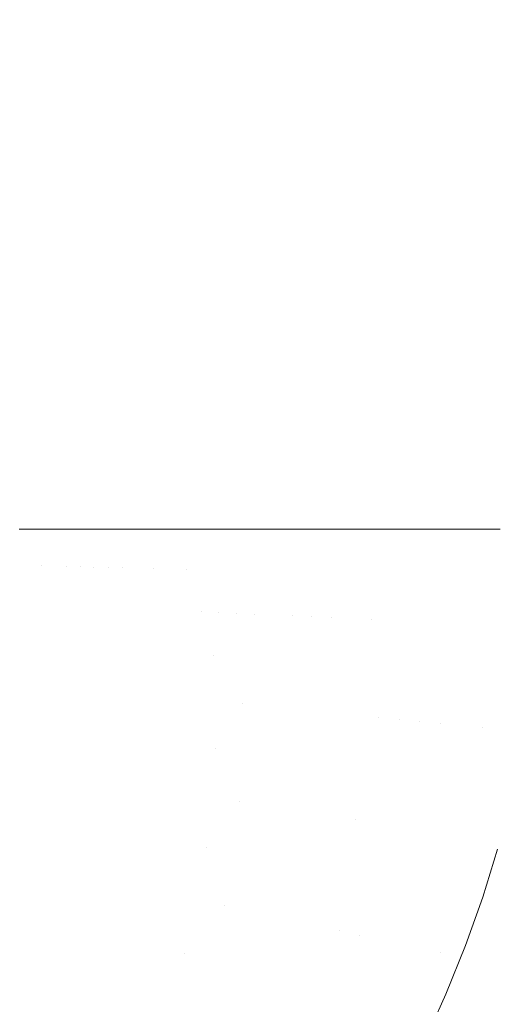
# Model space of a CAD drawing. Header units: centimetres. Extents: x -35.1 to 36.2, y 4.2 to 6.
# Tile 256 of 256: x 12.2938 to 12.3876, y 4.6068 to 4.8001. Entities that reach past the tile are written whole.
import ezdxf

# ---------------------------------------------------------------- set-up
doc = ezdxf.new("R2010")
doc.units = ezdxf.units.CM
doc.header["$LTSCALE"] = 2.54
doc.layers.add('Lucido design-1', color=7, linetype='Continuous')

# ---------------------------------------------------------------- blocks, each defined once
blk = doc.blocks.new('Gruppo-4-1')
at = {"color": 7, "linetype": 'Continuous', "lineweight": 9}
blk.add_3dface([(-34.95848, 5.90009, -2312.32217), (-34.95848, 4.30009, -2312.32217), (36.07398, 4.30009, -2312.32217), (36.07398, 5.90009, -2312.32217)], dxfattribs=at)
for points, invisible_edges in [([(36.07398, 5.90009, -2313.12217), (36.07398, 4.30009, -2313.12217), (12.18422, 4.43546, -2313.12217), (12.202, 4.44299, -2313.12217)], 10), ([(36.07398, 5.90009, -2313.12217), (12.202, 4.44299, -2313.12217), (12.21886, 4.45101, -2313.12217)], 9), ([(36.07398, 5.90009, -2313.12217), (12.21886, 4.45101, -2313.12217), (12.22365, 4.45354, -2313.12217)], 9), ([(12.22365, 4.45354, -2313.12217), (12.2348, 4.45943, -2313.12217), (36.07398, 5.90009, -2313.12217)], 10), ([(36.07398, 5.90009, -2313.12217), (12.2348, 4.45943, -2313.12217), (12.2498, 4.4682, -2313.12217)], 9), ([(36.07398, 5.90009, -2313.12217), (12.2498, 4.4682, -2313.12217), (12.26387, 4.47725, -2313.12217)], 9), ([(36.07398, 5.90009, -2313.12217), (12.26387, 4.47725, -2313.12217), (12.27704, 4.48654, -2313.12217)], 9), ([(36.07398, 5.90009, -2313.12217), (12.27704, 4.48654, -2313.12217), (12.28462, 4.49228, -2313.12217)], 9), ([(36.07398, 5.90009, -2313.12217), (12.28462, 4.49228, -2313.12217), (12.28987, 4.49654, -2313.12217)], 9), ([(12.28987, 4.49654, -2313.12217), (12.29631, 4.50178, -2313.12217), (36.07398, 5.90009, -2313.12217)], 10), ([(12.29318, 5.90009, -2313.08569), (12.29665, 5.90009, -2313.08872), (12.29665, 4.70009, -2313.08872), (12.29368, 4.70009, -2313.08613)], 10), ([(12.29631, 4.50178, -2313.12217), (12.30721, 4.51144, -2313.12217), (36.07398, 5.90009, -2313.12217)], 10), ([(12.29665, 5.90009, -2313.08872), (12.30035, 5.90009, -2313.0917), (12.30035, 4.70009, -2313.0917), (12.29826, 4.70009, -2313.09002)], 10), ([(12.29826, 4.70009, -2313.09002), (12.29665, 4.70009, -2313.08872), (12.29665, 5.90009, -2313.08872)], 10), ([(12.30035, 5.90009, -2313.0917), (12.3043, 5.90009, -2313.09463), (12.3043, 4.70009, -2313.09463), (12.30321, 4.70009, -2313.09382)], 10), ([(12.30321, 4.70009, -2313.09382), (12.30035, 4.70009, -2313.0917), (12.30035, 5.90009, -2313.0917)], 10), ([(12.3043, 4.70009, -2313.09463), (12.3043, 5.90009, -2313.09463), (12.30851, 5.90009, -2313.0975), (12.30851, 4.70009, -2313.0975)], 5), ([(36.07398, 5.90009, -2313.12217), (12.30721, 4.51144, -2313.12217), (12.31731, 4.52117, -2313.12217)], 9), ([(12.31297, 4.70009, -2313.10028), (12.30854, 4.70009, -2313.09751), (12.30851, 5.90009, -2313.0975), (12.31093, 5.90009, -2313.09901)], 10), ([(12.30854, 4.70009, -2313.09751), (12.30851, 4.70009, -2313.0975), (12.30851, 5.90009, -2313.0975)], 10), ([(12.31093, 5.90009, -2313.09901), (12.31297, 5.90009, -2313.10028), (12.31297, 4.70009, -2313.10028)], 10), ([(12.31297, 5.90009, -2313.10028), (12.31788, 5.90009, -2313.10308), (12.31788, 4.70009, -2313.10308), (12.31426, 4.70009, -2313.10102)], 10), ([(12.31426, 4.70009, -2313.10102), (12.31297, 4.70009, -2313.10028), (12.31297, 5.90009, -2313.10028)], 10), ([(36.07398, 5.90009, -2313.12217), (12.31731, 4.52117, -2313.12217), (12.32664, 4.53096, -2313.12217)], 9), ([(12.31788, 5.90009, -2313.10308), (12.32287, 5.90009, -2313.10566), (12.32287, 4.70009, -2313.10566), (12.32034, 4.70009, -2313.10435)], 10), ([(12.32034, 4.70009, -2313.10435), (12.31788, 4.70009, -2313.10308), (12.31788, 5.90009, -2313.10308)], 10), ([(12.32287, 5.90009, -2313.10566), (12.32812, 5.90009, -2313.10812), (12.32812, 4.70009, -2313.10812), (12.32677, 4.70009, -2313.10749)], 10), ([(12.32677, 4.70009, -2313.10749), (12.32287, 4.70009, -2313.10566), (12.32287, 5.90009, -2313.10566)], 10), ([(36.07398, 5.90009, -2313.12217), (12.32664, 4.53096, -2313.12217), (12.33522, 4.54077, -2313.12217)], 9), ([(12.32812, 5.90009, -2313.10812), (12.33363, 5.90009, -2313.11044), (12.33363, 4.70009, -2313.11044), (12.33012, 4.70009, -2313.10896)], 10), ([(12.33012, 4.70009, -2313.10896), (12.32812, 4.70009, -2313.10812), (12.32812, 5.90009, -2313.10812)], 10), ([(12.33363, 5.90009, -2313.11044), (12.33939, 5.90009, -2313.1126), (12.33939, 4.70009, -2313.1126), (12.33706, 4.70009, -2313.11173)], 10), ([(12.33706, 4.70009, -2313.11173), (12.33363, 4.70009, -2313.11044), (12.33363, 5.90009, -2313.11044)], 10), ([(36.07398, 5.90009, -2313.12217), (12.33522, 4.54077, -2313.12217), (12.34311, 4.55058, -2313.12217)], 9), ([(12.34538, 4.70009, -2313.11458), (12.34065, 4.70009, -2313.11302), (12.33939, 5.90009, -2313.1126), (12.34327, 5.90009, -2313.11388)], 10), ([(12.34065, 4.70009, -2313.11302), (12.33939, 4.70009, -2313.1126), (12.33939, 5.90009, -2313.1126)], 10), ([(36.07398, 5.90009, -2313.12217), (12.34311, 4.55058, -2313.12217), (12.35032, 4.56038, -2313.12217)], 9), ([(12.34327, 5.90009, -2313.11388), (12.34538, 5.90009, -2313.11458), (12.34538, 4.70009, -2313.11458)], 10), ([(12.34804, 4.70009, -2313.11535), (12.34538, 4.70009, -2313.11458), (12.34538, 5.90009, -2313.11458), (12.3486, 5.90009, -2313.11551)], 10), ([(12.3486, 5.90009, -2313.11551), (12.3516, 5.90009, -2313.11637), (12.3516, 4.70009, -2313.11637), (12.34804, 4.70009, -2313.11535)], 10), ([(36.07398, 5.90009, -2313.12217), (12.35032, 4.56038, -2313.12217), (12.35588, 4.56865, -2313.12217), (12.3569, 4.57015, -2313.12217)], 9), ([(12.35569, 4.70009, -2313.11737), (12.3516, 4.70009, -2313.11637), (12.3516, 5.90009, -2313.11637), (12.35386, 5.90009, -2313.11693)], 10), ([(12.35386, 5.90009, -2313.11693), (12.35801, 5.90009, -2313.11794), (12.35801, 4.70009, -2313.11794), (12.35569, 4.70009, -2313.11737)], 10), ([(12.3569, 4.57015, -2313.12217), (12.36287, 4.57989, -2313.12217), (36.07398, 5.90009, -2313.12217)], 10), ([(12.36357, 4.70009, -2313.11908), (12.35801, 4.70009, -2313.11794), (12.35801, 5.90009, -2313.11794), (12.36413, 5.90009, -2313.11919)], 10), ([(36.07398, 5.90009, -2313.12217), (12.36287, 4.57989, -2313.12217), (12.36827, 4.58958, -2313.12217)], 9), ([(12.36413, 5.90009, -2313.11919), (12.36461, 5.90009, -2313.11929), (12.36461, 4.70009, -2313.11929), (12.36357, 4.70009, -2313.11908)], 10), ([(12.36758, 4.70009, -2313.11977), (12.36461, 4.70009, -2313.11929), (12.36461, 5.90009, -2313.11929), (12.36912, 5.90009, -2313.12002)], 10), ([(12.36912, 5.90009, -2313.12002), (12.37135, 5.90009, -2313.12039), (12.37135, 4.70009, -2313.12039), (12.36758, 4.70009, -2313.11977)], 10), ([(36.07398, 5.90009, -2313.12217), (12.36827, 4.58958, -2313.12217), (12.37313, 4.59923, -2313.12217)], 9), ([(12.37572, 4.70009, -2313.12093), (12.37135, 4.70009, -2313.12039), (12.37135, 5.90009, -2313.12039), (12.37399, 5.90009, -2313.12071)], 10), ([(36.07398, 5.90009, -2313.12217), (12.37313, 4.59923, -2313.12217), (12.37747, 4.60882, -2313.12217)], 9), ([(12.37399, 5.90009, -2313.12071), (12.37822, 5.90009, -2313.12123), (12.37822, 4.70009, -2313.12123), (12.37572, 4.70009, -2313.12093)], 10), ([(36.07398, 5.90009, -2313.12217), (12.37747, 4.60882, -2313.12217), (12.38132, 4.61837, -2313.12217)], 9), ([(12.37822, 5.90009, -2313.12123), (12.38518, 5.90009, -2313.12181), (12.38518, 4.70009, -2313.12181), (12.37984, 4.70009, -2313.12137)], 10), ([(12.37984, 4.70009, -2313.12137), (12.37822, 4.70009, -2313.12123), (12.37822, 5.90009, -2313.12123)], 10), ([(36.07398, 5.90009, -2313.12217), (12.38132, 4.61837, -2313.12217), (12.38469, 4.62786, -2313.12217)], 9), ([(36.07398, 5.90009, -2313.12217), (12.38469, 4.62786, -2313.12217), (12.38761, 4.6373, -2313.12217)], 9), ([(12.38814, 4.70009, -2313.12194), (12.38518, 4.70009, -2313.12181), (12.38518, 5.90009, -2313.12181), (12.38787, 5.90009, -2313.12193)], 10), ([(12.29576, 4.69295, -2313.0881), (12.29353, 4.69301, -2313.08614), (12.29368, 4.70009, -2313.08613), (12.29665, 4.70009, -2313.08872)], 11), ([(12.2981, 4.6929, -2313.09004), (12.29576, 4.69295, -2313.0881), (12.29665, 4.70009, -2313.08872)], 11), ([(12.29665, 4.70009, -2313.08872), (12.29826, 4.70009, -2313.09002), (12.2981, 4.6929, -2313.09004)], 10), ([(12.2981, 4.6929, -2313.09004), (12.29826, 4.70009, -2313.09002), (12.30035, 4.70009, -2313.0917)], 9), ([(12.30035, 4.70009, -2313.0917), (12.30052, 4.69284, -2313.09195), (12.2981, 4.6929, -2313.09004)], 11), ([(12.30035, 4.70009, -2313.0917), (12.30321, 4.70009, -2313.09382), (12.30305, 4.69278, -2313.09384), (12.30052, 4.69284, -2313.09195)], 14), ([(12.30305, 4.69278, -2313.09384), (12.30321, 4.70009, -2313.09382), (12.3043, 4.70009, -2313.09463)], 9), ([(12.3043, 4.70009, -2313.09463), (12.30566, 4.69272, -2313.09569), (12.30305, 4.69278, -2313.09384)], 11), ([(12.30566, 4.69272, -2313.09569), (12.3043, 4.70009, -2313.09463), (12.30851, 4.70009, -2313.0975)], 9), ([(12.30851, 4.70009, -2313.0975), (12.30838, 4.69265, -2313.09751), (12.30566, 4.69272, -2313.09569)], 11), ([(12.30851, 4.70009, -2313.0975), (12.30854, 4.70009, -2313.09751), (12.30838, 4.69265, -2313.09751)], 10), ([(12.31118, 4.69259, -2313.09929), (12.30838, 4.69265, -2313.09751), (12.30854, 4.70009, -2313.09751)], 11), ([(12.30854, 4.70009, -2313.09751), (12.31297, 4.70009, -2313.10028), (12.31118, 4.69259, -2313.09929)], 10), ([(12.31408, 4.69252, -2313.10103), (12.31118, 4.69259, -2313.09929), (12.31297, 4.70009, -2313.10028)], 11), ([(12.31297, 4.70009, -2313.10028), (12.31426, 4.70009, -2313.10102), (12.31408, 4.69252, -2313.10103)], 10), ([(12.31408, 4.69252, -2313.10103), (12.31426, 4.70009, -2313.10102), (12.31788, 4.70009, -2313.10308), (12.31708, 4.69245, -2313.10273)], 13), ([(12.32016, 4.69237, -2313.10438), (12.31708, 4.69245, -2313.10273), (12.31788, 4.70009, -2313.10308)], 11), ([(12.31788, 4.70009, -2313.10308), (12.32034, 4.70009, -2313.10435), (12.32016, 4.69237, -2313.10438)], 10), ([(12.32016, 4.69237, -2313.10438), (12.32034, 4.70009, -2313.10435), (12.32287, 4.70009, -2313.10566)], 9), ([(12.32287, 4.70009, -2313.10566), (12.32334, 4.6923, -2313.10597), (12.32016, 4.69237, -2313.10438)], 11), ([(12.32334, 4.6923, -2313.10597), (12.32287, 4.70009, -2313.10566), (12.32677, 4.70009, -2313.10749), (12.3266, 4.69222, -2313.10751)], 13), ([(12.3266, 4.69222, -2313.10751), (12.32677, 4.70009, -2313.10749), (12.32812, 4.70009, -2313.10812)], 9), ([(12.3266, 4.69222, -2313.10751), (12.33012, 4.70009, -2313.10896), (12.32942, 4.68395, -2313.10899)], 11), ([(12.32812, 4.70009, -2313.10812), (12.33012, 4.70009, -2313.10896), (12.3266, 4.69222, -2313.10751)], 10), ([(12.33284, 4.68379, -2313.11041), (12.32942, 4.68395, -2313.10899), (12.33012, 4.70009, -2313.10896)], 11), ([(12.33012, 4.70009, -2313.10896), (12.33363, 4.70009, -2313.11044), (12.33284, 4.68379, -2313.11041)], 10), ([(12.33634, 4.68362, -2313.11176), (12.33284, 4.68379, -2313.11041), (12.33363, 4.70009, -2313.11044)], 11), ([(12.33363, 4.70009, -2313.11044), (12.33706, 4.70009, -2313.11173), (12.33634, 4.68362, -2313.11176)], 10), ([(12.33992, 4.68344, -2313.11304), (12.33634, 4.68362, -2313.11176), (12.33706, 4.70009, -2313.11173)], 11), ([(12.33706, 4.70009, -2313.11173), (12.33939, 4.70009, -2313.1126), (12.33992, 4.68344, -2313.11304)], 10), ([(12.33939, 4.70009, -2313.1126), (12.34065, 4.70009, -2313.11302), (12.33992, 4.68344, -2313.11304)], 10), ([(12.34358, 4.68327, -2313.11424), (12.33992, 4.68344, -2313.11304), (12.34065, 4.70009, -2313.11302), (12.34538, 4.70009, -2313.11458)], 11), ([(12.3473, 4.68309, -2313.11538), (12.34358, 4.68327, -2313.11424), (12.34538, 4.70009, -2313.11458)], 11), ([(12.34538, 4.70009, -2313.11458), (12.34804, 4.70009, -2313.11535), (12.3473, 4.68309, -2313.11538)], 10), ([(12.35109, 4.68291, -2313.11643), (12.3473, 4.68309, -2313.11538), (12.34804, 4.70009, -2313.11535)], 11), ([(12.34804, 4.70009, -2313.11535), (12.3516, 4.70009, -2313.11637), (12.35109, 4.68291, -2313.11643)], 10), ([(12.35494, 4.68272, -2313.1174), (12.35109, 4.68291, -2313.11643), (12.3516, 4.70009, -2313.11637)], 11), ([(12.3516, 4.70009, -2313.11637), (12.35569, 4.70009, -2313.11737), (12.35494, 4.68272, -2313.1174)], 10), ([(12.35494, 4.68272, -2313.1174), (12.35569, 4.70009, -2313.11737), (12.35801, 4.70009, -2313.11794)], 9), ([(12.35801, 4.70009, -2313.11794), (12.35884, 4.68253, -2313.11829), (12.35494, 4.68272, -2313.1174)], 11), ([(12.35801, 4.70009, -2313.11794), (12.36357, 4.70009, -2313.11908), (12.3628, 4.68234, -2313.11909), (12.35884, 4.68253, -2313.11829)], 14), ([(12.3628, 4.68234, -2313.11909), (12.36357, 4.70009, -2313.11908), (12.36461, 4.70009, -2313.11929)], 9), ([(12.3628, 4.68234, -2313.11909), (12.36758, 4.70009, -2313.11977), (12.36428, 4.66314, -2313.11981)], 11), ([(12.36461, 4.70009, -2313.11929), (12.36758, 4.70009, -2313.11977), (12.3628, 4.68234, -2313.11909)], 10), ([(12.3683, 4.66273, -2313.12043), (12.36428, 4.66314, -2313.11981), (12.36758, 4.70009, -2313.11977)], 11), ([(12.36758, 4.70009, -2313.11977), (12.37135, 4.70009, -2313.12039), (12.3683, 4.66273, -2313.12043)], 10), ([(12.37235, 4.66233, -2313.12096), (12.3683, 4.66273, -2313.12043), (12.37135, 4.70009, -2313.12039)], 11), ([(12.37135, 4.70009, -2313.12039), (12.37572, 4.70009, -2313.12093), (12.37235, 4.66233, -2313.12096)], 10), ([(12.37643, 4.66192, -2313.12139), (12.37235, 4.66233, -2313.12096), (12.37572, 4.70009, -2313.12093)], 11), ([(12.37572, 4.70009, -2313.12093), (12.37822, 4.70009, -2313.12123), (12.37643, 4.66192, -2313.12139)], 10), ([(12.37822, 4.70009, -2313.12123), (12.37984, 4.70009, -2313.12137), (12.37643, 4.66192, -2313.12139)], 10), ([(12.38054, 4.66151, -2313.12173), (12.37643, 4.66192, -2313.12139), (12.37984, 4.70009, -2313.12137), (12.38518, 4.70009, -2313.12181)], 11), ([(12.38466, 4.66109, -2313.12197), (12.38054, 4.66151, -2313.12173), (12.38518, 4.70009, -2313.12181)], 11), ([(12.3888, 4.66068, -2313.12212), (12.38466, 4.66109, -2313.12197), (12.38814, 4.70009, -2313.12194)], 11), ([(12.38518, 4.70009, -2313.12181), (12.38814, 4.70009, -2313.12194), (12.38466, 4.66109, -2313.12197)], 10), ([(12.29529, 4.6856, -2313.0881), (12.29305, 4.68571, -2313.08614), (12.29353, 4.69301, -2313.08614), (12.29576, 4.69295, -2313.0881)], 15), ([(12.29576, 4.69295, -2313.0881), (12.2981, 4.6929, -2313.09004), (12.29762, 4.68549, -2313.09004), (12.29529, 4.6856, -2313.0881)], 15), ([(12.30004, 4.68537, -2313.09195), (12.29762, 4.68549, -2313.09004), (12.2981, 4.6929, -2313.09004), (12.30052, 4.69284, -2313.09195)], 15), ([(12.30052, 4.69284, -2313.09195), (12.30305, 4.69278, -2313.09384), (12.30256, 4.68525, -2313.09384), (12.30004, 4.68537, -2313.09195)], 15), ([(12.30518, 4.68512, -2313.09569), (12.30256, 4.68525, -2313.09384), (12.30305, 4.69278, -2313.09384), (12.30566, 4.69272, -2313.09569)], 15), ([(12.30566, 4.69272, -2313.09569), (12.30838, 4.69265, -2313.09751), (12.30788, 4.68499, -2313.09751), (12.30518, 4.68512, -2313.09569)], 15), ([(12.31069, 4.68486, -2313.09929), (12.30788, 4.68499, -2313.09751), (12.30838, 4.69265, -2313.09751), (12.31118, 4.69259, -2313.09929)], 15), ([(12.31118, 4.69259, -2313.09929), (12.31408, 4.69252, -2313.10103), (12.31358, 4.68472, -2313.10103), (12.31069, 4.68486, -2313.09929)], 15), ([(12.31708, 4.69245, -2313.10273), (12.31657, 4.68457, -2313.10273), (12.31358, 4.68472, -2313.10103), (12.31408, 4.69252, -2313.10103)], 15), ([(12.32016, 4.69237, -2313.10438), (12.31965, 4.68442, -2313.10438), (12.31657, 4.68457, -2313.10273), (12.31708, 4.69245, -2313.10273)], 15), ([(12.32334, 4.6923, -2313.10597), (12.32282, 4.68427, -2313.10597), (12.31965, 4.68442, -2313.10438), (12.32016, 4.69237, -2313.10438)], 15), ([(12.3266, 4.69222, -2313.10751), (12.32607, 4.68411, -2313.10751), (12.32282, 4.68427, -2313.10597), (12.32334, 4.6923, -2313.10597)], 15), ([(12.32942, 4.68395, -2313.10899), (12.32607, 4.68411, -2313.10751), (12.3266, 4.69222, -2313.10751)], 11), ([(12.29446, 4.67803, -2313.0881), (12.29224, 4.67819, -2313.08614), (12.29305, 4.68571, -2313.08614), (12.29529, 4.6856, -2313.0881)], 15), ([(12.29529, 4.6856, -2313.0881), (12.29762, 4.68549, -2313.09004), (12.29679, 4.67786, -2313.09004), (12.29446, 4.67803, -2313.0881)], 15), ([(12.2992, 4.67768, -2313.09195), (12.29679, 4.67786, -2313.09004), (12.29762, 4.68549, -2313.09004), (12.30004, 4.68537, -2313.09195)], 15), ([(12.30004, 4.68537, -2313.09195), (12.30256, 4.68525, -2313.09384), (12.30172, 4.67749, -2313.09384), (12.2992, 4.67768, -2313.09195)], 15), ([(12.30432, 4.6773, -2313.09569), (12.30172, 4.67749, -2313.09384), (12.30256, 4.68525, -2313.09384), (12.30518, 4.68512, -2313.09569)], 15), ([(12.30518, 4.68512, -2313.09569), (12.30788, 4.68499, -2313.09751), (12.30702, 4.6771, -2313.09751), (12.30432, 4.6773, -2313.09569)], 15), ([(12.30982, 4.6769, -2313.09929), (12.30702, 4.6771, -2313.09751), (12.30788, 4.68499, -2313.09751), (12.31069, 4.68486, -2313.09929)], 15), ([(12.31069, 4.68486, -2313.09929), (12.31358, 4.68472, -2313.10103), (12.31271, 4.67668, -2313.10103), (12.30982, 4.6769, -2313.09929)], 15), ([(12.31569, 4.67647, -2313.10273), (12.31271, 4.67668, -2313.10103), (12.31358, 4.68472, -2313.10103), (12.31657, 4.68457, -2313.10273)], 15), ([(12.31657, 4.68457, -2313.10273), (12.31965, 4.68442, -2313.10438), (12.31876, 4.67624, -2313.10438), (12.31569, 4.67647, -2313.10273)], 15), ([(12.31876, 4.67624, -2313.10438), (12.31965, 4.68442, -2313.10438), (12.32282, 4.68427, -2313.10597), (12.32192, 4.67601, -2313.10597)], 15), ([(12.32192, 4.67601, -2313.10597), (12.32282, 4.68427, -2313.10597), (12.32607, 4.68411, -2313.10751), (12.32516, 4.67577, -2313.10751)], 15), ([(12.32516, 4.67577, -2313.10751), (12.32607, 4.68411, -2313.10751), (12.32942, 4.68395, -2313.10899), (12.3285, 4.67552, -2313.10899)], 15), ([(12.3285, 4.67552, -2313.10899), (12.32942, 4.68395, -2313.10899), (12.33284, 4.68379, -2313.11041), (12.33191, 4.67527, -2313.11041)], 15), ([(12.33191, 4.67527, -2313.11041), (12.33284, 4.68379, -2313.11041), (12.33634, 4.68362, -2313.11176)], 11), ([(12.33634, 4.68362, -2313.11176), (12.33403, 4.66616, -2313.11176), (12.33191, 4.67527, -2313.11041)], 11), ([(12.33634, 4.68362, -2313.11176), (12.33992, 4.68344, -2313.11304), (12.33758, 4.66581, -2313.11304), (12.33403, 4.66616, -2313.11176)], 15), ([(12.34121, 4.66544, -2313.11424), (12.33758, 4.66581, -2313.11304), (12.33992, 4.68344, -2313.11304), (12.34358, 4.68327, -2313.11424)], 15), ([(12.34358, 4.68327, -2313.11424), (12.3473, 4.68309, -2313.11538), (12.34491, 4.66507, -2313.11538), (12.34121, 4.66544, -2313.11424)], 15), ([(12.34867, 4.6647, -2313.11643), (12.34491, 4.66507, -2313.11538), (12.3473, 4.68309, -2313.11538), (12.35109, 4.68291, -2313.11643)], 15), ([(12.35109, 4.68291, -2313.11643), (12.35494, 4.68272, -2313.1174), (12.3525, 4.66432, -2313.1174), (12.34867, 4.6647, -2313.11643)], 15), ([(12.35638, 4.66393, -2313.11829), (12.3525, 4.66432, -2313.1174), (12.35494, 4.68272, -2313.1174), (12.35884, 4.68253, -2313.11829)], 15), ([(12.35884, 4.68253, -2313.11829), (12.3628, 4.68234, -2313.11909), (12.36031, 4.66353, -2313.11909), (12.35638, 4.66393, -2313.11829)], 15), ([(12.36428, 4.66314, -2313.11981), (12.36031, 4.66353, -2313.11909), (12.3628, 4.68234, -2313.11909)], 11), ([(12.29325, 4.67025, -2313.0881), (12.29103, 4.67047, -2313.08614), (12.29224, 4.67819, -2313.08614), (12.29446, 4.67803, -2313.0881)], 15), ([(12.29446, 4.67803, -2313.0881), (12.29679, 4.67786, -2313.09004), (12.29557, 4.67001, -2313.09004), (12.29325, 4.67025, -2313.0881)], 15), ([(12.29797, 4.66977, -2313.09195), (12.29557, 4.67001, -2313.09004), (12.29679, 4.67786, -2313.09004), (12.2992, 4.67768, -2313.09195)], 15), ([(12.2992, 4.67768, -2313.09195), (12.30172, 4.67749, -2313.09384), (12.30048, 4.66952, -2313.09384), (12.29797, 4.66977, -2313.09195)], 15), ([(12.30307, 4.66926, -2313.09569), (12.30048, 4.66952, -2313.09384), (12.30172, 4.67749, -2313.09384), (12.30432, 4.6773, -2313.09569)], 15), ([(12.30432, 4.6773, -2313.09569), (12.30702, 4.6771, -2313.09751), (12.30576, 4.66899, -2313.09751), (12.30307, 4.66926, -2313.09569)], 15), ([(12.30855, 4.66872, -2313.09929), (12.30576, 4.66899, -2313.09751), (12.30702, 4.6771, -2313.09751), (12.30982, 4.6769, -2313.09929)], 15), ([(12.30982, 4.6769, -2313.09929), (12.31271, 4.67668, -2313.10103), (12.31142, 4.66843, -2313.10103), (12.30855, 4.66872, -2313.09929)], 15), ([(12.31439, 4.66813, -2313.10273), (12.31142, 4.66843, -2313.10103), (12.31271, 4.67668, -2313.10103), (12.31569, 4.67647, -2313.10273)], 15), ([(12.31569, 4.67647, -2313.10273), (12.31876, 4.67624, -2313.10438), (12.31745, 4.66782, -2313.10438), (12.31439, 4.66813, -2313.10273)], 15), ([(12.32192, 4.67601, -2313.10597), (12.3206, 4.66751, -2313.10597), (12.31745, 4.66782, -2313.10438), (12.31876, 4.67624, -2313.10438)], 15), ([(12.32516, 4.67577, -2313.10751), (12.32383, 4.66719, -2313.10751), (12.3206, 4.66751, -2313.10597), (12.32192, 4.67601, -2313.10597)], 15), ([(12.3285, 4.67552, -2313.10899), (12.32715, 4.66685, -2313.10899), (12.32383, 4.66719, -2313.10751), (12.32516, 4.67577, -2313.10751)], 15), ([(12.33191, 4.67527, -2313.11041), (12.33055, 4.66651, -2313.11041), (12.32715, 4.66685, -2313.10899), (12.3285, 4.67552, -2313.10899)], 15), ([(12.33403, 4.66616, -2313.11176), (12.33055, 4.66651, -2313.11041), (12.33191, 4.67527, -2313.11041)], 11), ([(12.29325, 4.67025, -2313.0881), (12.29557, 4.67001, -2313.09004), (12.29393, 4.66196, -2313.09004), (12.29163, 4.66226, -2313.0881)], 15), ([(12.29632, 4.66166, -2313.09195), (12.29393, 4.66196, -2313.09004), (12.29557, 4.67001, -2313.09004), (12.29797, 4.66977, -2313.09195)], 15), ([(12.29797, 4.66977, -2313.09195), (12.30048, 4.66952, -2313.09384), (12.29881, 4.66134, -2313.09384), (12.29632, 4.66166, -2313.09195)], 15), ([(12.30139, 4.66101, -2313.09569), (12.29881, 4.66134, -2313.09384), (12.30048, 4.66952, -2313.09384), (12.30307, 4.66926, -2313.09569)], 15), ([(12.30307, 4.66926, -2313.09569), (12.30576, 4.66899, -2313.09751), (12.30407, 4.66067, -2313.09751), (12.30139, 4.66101, -2313.09569)], 15), ([(12.30683, 4.66032, -2313.09929), (12.30407, 4.66067, -2313.09751), (12.30576, 4.66899, -2313.09751), (12.30855, 4.66872, -2313.09929)], 15), ([(12.30855, 4.66872, -2313.09929), (12.31142, 4.66843, -2313.10103), (12.30969, 4.65995, -2313.10103), (12.30683, 4.66032, -2313.09929)], 15), ([(12.31265, 4.65957, -2313.10273), (12.30969, 4.65995, -2313.10103), (12.31142, 4.66843, -2313.10103), (12.31439, 4.66813, -2313.10273)], 15), ([(12.31439, 4.66813, -2313.10273), (12.31745, 4.66782, -2313.10438), (12.31569, 4.65919, -2313.10438), (12.31265, 4.65957, -2313.10273)], 15), ([(12.31882, 4.65879, -2313.10597), (12.31569, 4.65919, -2313.10438), (12.31745, 4.66782, -2313.10438), (12.3206, 4.66751, -2313.10597)], 15), ([(12.3206, 4.66751, -2313.10597), (12.32383, 4.66719, -2313.10751), (12.32203, 4.65838, -2313.10751), (12.31882, 4.65879, -2313.10597)], 15), ([(12.32203, 4.65838, -2313.10751), (12.32383, 4.66719, -2313.10751), (12.32715, 4.66685, -2313.10899), (12.32534, 4.65795, -2313.10899)], 15), ([(12.32534, 4.65795, -2313.10899), (12.32715, 4.66685, -2313.10899), (12.33055, 4.66651, -2313.11041), (12.32872, 4.65752, -2313.11041)], 15), ([(12.32872, 4.65752, -2313.11041), (12.33055, 4.66651, -2313.11041), (12.33403, 4.66616, -2313.11176), (12.33218, 4.65708, -2313.11176)], 15), ([(12.33218, 4.65708, -2313.11176), (12.33403, 4.66616, -2313.11176), (12.33758, 4.66581, -2313.11304)], 11), ([(12.33758, 4.66581, -2313.11304), (12.33333, 4.64722, -2313.11304), (12.33218, 4.65708, -2313.11176)], 11), ([(12.33691, 4.64666, -2313.11424), (12.33333, 4.64722, -2313.11304), (12.33758, 4.66581, -2313.11304), (12.34121, 4.66544, -2313.11424)], 15), ([(12.34121, 4.66544, -2313.11424), (12.34491, 4.66507, -2313.11538), (12.34056, 4.64609, -2313.11538), (12.33691, 4.64666, -2313.11424)], 15), ([(12.34428, 4.64551, -2313.11643), (12.34056, 4.64609, -2313.11538), (12.34491, 4.66507, -2313.11538), (12.34867, 4.6647, -2313.11643)], 15), ([(12.34867, 4.6647, -2313.11643), (12.3525, 4.66432, -2313.1174), (12.34805, 4.64492, -2313.1174), (12.34428, 4.64551, -2313.11643)], 15), ([(12.35188, 4.64432, -2313.11829), (12.34805, 4.64492, -2313.1174), (12.3525, 4.66432, -2313.1174), (12.35638, 4.66393, -2313.11829)], 15), ([(12.35638, 4.66393, -2313.11829), (12.36031, 4.66353, -2313.11909), (12.35576, 4.64372, -2313.11909), (12.35188, 4.64432, -2313.11829)], 15), ([(12.35576, 4.64372, -2313.11909), (12.36031, 4.66353, -2313.11909), (12.36428, 4.66314, -2313.11981), (12.35969, 4.6431, -2313.11981)], 15), ([(12.35969, 4.6431, -2313.11981), (12.36428, 4.66314, -2313.11981), (12.3683, 4.66273, -2313.12043)], 11), ([(12.29163, 4.66226, -2313.0881), (12.29393, 4.66196, -2313.09004), (12.29183, 4.65371, -2313.09004), (12.28955, 4.65407, -2313.0881)], 15), ([(12.29421, 4.65334, -2313.09195), (12.29183, 4.65371, -2313.09004), (12.29393, 4.66196, -2313.09004), (12.29632, 4.66166, -2313.09195)], 15), ([(12.29632, 4.66166, -2313.09195), (12.29881, 4.66134, -2313.09384), (12.29668, 4.65295, -2313.09384), (12.29421, 4.65334, -2313.09195)], 15), ([(12.29924, 4.65255, -2313.09569), (12.29668, 4.65295, -2313.09384), (12.29881, 4.66134, -2313.09384), (12.30139, 4.66101, -2313.09569)], 15), ([(12.35969, 4.6431, -2313.11981), (12.3683, 4.66273, -2313.12043), (12.35657, 4.62129, -2313.12043)], 11), ([(12.3605, 4.62044, -2313.12096), (12.35657, 4.62129, -2313.12043), (12.3683, 4.66273, -2313.12043), (12.37235, 4.66233, -2313.12096)], 15), ([(12.37235, 4.66233, -2313.12096), (12.37643, 4.66192, -2313.12139), (12.36445, 4.61958, -2313.12139), (12.3605, 4.62044, -2313.12096)], 15), ([(12.36843, 4.61871, -2313.12173), (12.36445, 4.61958, -2313.12139), (12.37643, 4.66192, -2313.12139), (12.38054, 4.66151, -2313.12173)], 15), ([(12.38054, 4.66151, -2313.12173), (12.38466, 4.66109, -2313.12197), (12.37242, 4.61784, -2313.12197), (12.36843, 4.61871, -2313.12173)], 15), ([(12.30139, 4.66101, -2313.09569), (12.30407, 4.66067, -2313.09751), (12.3019, 4.65214, -2313.09751), (12.29924, 4.65255, -2313.09569)], 15), ([(12.30465, 4.65171, -2313.09929), (12.3019, 4.65214, -2313.09751), (12.30407, 4.66067, -2313.09751), (12.30683, 4.66032, -2313.09929)], 15), ([(12.30683, 4.66032, -2313.09929), (12.30969, 4.65995, -2313.10103), (12.30749, 4.65126, -2313.10103), (12.30465, 4.65171, -2313.09929)], 15), ([(12.31042, 4.6508, -2313.10273), (12.30749, 4.65126, -2313.10103), (12.30969, 4.65995, -2313.10103), (12.31265, 4.65957, -2313.10273)], 15), ([(12.31265, 4.65957, -2313.10273), (12.31569, 4.65919, -2313.10438), (12.31344, 4.65033, -2313.10438), (12.31042, 4.6508, -2313.10273)], 15), ([(12.31655, 4.64985, -2313.10597), (12.31344, 4.65033, -2313.10438), (12.31569, 4.65919, -2313.10438), (12.31882, 4.65879, -2313.10597)], 15), ([(12.37643, 4.61696, -2313.12212), (12.37242, 4.61784, -2313.12197), (12.38466, 4.66109, -2313.12197), (12.3888, 4.66068, -2313.12212)], 15), ([(12.37643, 4.61696, -2313.12212), (12.3888, 4.66068, -2313.12212), (12.38761, 4.6373, -2313.12217), (12.38469, 4.62786, -2313.12217)], 11), ([(12.31882, 4.65879, -2313.10597), (12.32203, 4.65838, -2313.10751), (12.31974, 4.64935, -2313.10751), (12.31655, 4.64985, -2313.10597)], 15), ([(12.32534, 4.65795, -2313.10899), (12.32302, 4.64884, -2313.10899), (12.31974, 4.64935, -2313.10751), (12.32203, 4.65838, -2313.10751)], 15), ([(12.32872, 4.65752, -2313.11041), (12.32638, 4.64831, -2313.11041), (12.32302, 4.64884, -2313.10899), (12.32534, 4.65795, -2313.10899)], 15), ([(12.33218, 4.65708, -2313.11176), (12.32981, 4.64777, -2313.11176), (12.32638, 4.64831, -2313.11041), (12.32872, 4.65752, -2313.11041)], 15), ([(12.33333, 4.64722, -2313.11304), (12.32981, 4.64777, -2313.11176), (12.33218, 4.65708, -2313.11176)], 11), ([(12.2916, 4.64483, -2313.09195), (12.28924, 4.64527, -2313.09004), (12.29183, 4.65371, -2313.09004), (12.29421, 4.65334, -2313.09195)], 15), ([(12.29421, 4.65334, -2313.09195), (12.29668, 4.65295, -2313.09384), (12.29405, 4.64437, -2313.09384), (12.2916, 4.64483, -2313.09195)], 15), ([(12.29659, 4.6439, -2313.09569), (12.29405, 4.64437, -2313.09384), (12.29668, 4.65295, -2313.09384), (12.29924, 4.65255, -2313.09569)], 15), ([(12.29924, 4.65255, -2313.09569), (12.3019, 4.65214, -2313.09751), (12.29922, 4.64341, -2313.09751), (12.29659, 4.6439, -2313.09569)], 15), ([(12.30195, 4.6429, -2313.09929), (12.29922, 4.64341, -2313.09751), (12.3019, 4.65214, -2313.09751), (12.30465, 4.65171, -2313.09929)], 15), ([(12.30465, 4.65171, -2313.09929), (12.30749, 4.65126, -2313.10103), (12.30476, 4.64238, -2313.10103), (12.30195, 4.6429, -2313.09929)], 15), ([(12.30767, 4.64183, -2313.10273), (12.30476, 4.64238, -2313.10103), (12.30749, 4.65126, -2313.10103), (12.31042, 4.6508, -2313.10273)], 15), ([(12.31042, 4.6508, -2313.10273), (12.31344, 4.65033, -2313.10438), (12.31066, 4.64128, -2313.10438), (12.30767, 4.64183, -2313.10273)], 15), ([(12.31374, 4.6407, -2313.10597), (12.31066, 4.64128, -2313.10438), (12.31344, 4.65033, -2313.10438), (12.31655, 4.64985, -2313.10597)], 15), ([(12.31655, 4.64985, -2313.10597), (12.31974, 4.64935, -2313.10751), (12.31691, 4.64011, -2313.10751), (12.31374, 4.6407, -2313.10597)], 15), ([(12.31691, 4.64011, -2313.10751), (12.31974, 4.64935, -2313.10751), (12.32302, 4.64884, -2313.10899), (12.32016, 4.63951, -2313.10899)], 15), ([(12.32016, 4.63951, -2313.10899), (12.32302, 4.64884, -2313.10899), (12.32638, 4.64831, -2313.11041), (12.32349, 4.63889, -2313.11041)], 15), ([(12.32349, 4.63889, -2313.11041), (12.32638, 4.64831, -2313.11041), (12.32981, 4.64777, -2313.11176), (12.3269, 4.63825, -2313.11176)], 15), ([(12.3269, 4.63825, -2313.11176), (12.32981, 4.64777, -2313.11176), (12.33333, 4.64722, -2313.11304), (12.33038, 4.6376, -2313.11304)], 15), ([(12.33691, 4.64666, -2313.11424), (12.33034, 4.62701, -2313.11424), (12.33038, 4.6376, -2313.11304)], 11), ([(12.33691, 4.64666, -2313.11424), (12.34056, 4.64609, -2313.11538), (12.33392, 4.62623, -2313.11538), (12.33034, 4.62701, -2313.11424)], 15), ([(12.33038, 4.6376, -2313.11304), (12.33333, 4.64722, -2313.11304), (12.33691, 4.64666, -2313.11424)], 11), ([(12.33756, 4.62544, -2313.11643), (12.33392, 4.62623, -2313.11538), (12.34056, 4.64609, -2313.11538), (12.34428, 4.64551, -2313.11643)], 15), ([(12.2916, 4.64483, -2313.09195), (12.29405, 4.64437, -2313.09384), (12.29088, 4.63562, -2313.09384), (12.28846, 4.63614, -2313.09195)], 15), ([(12.2934, 4.63507, -2313.09569), (12.29088, 4.63562, -2313.09384), (12.29405, 4.64437, -2313.09384), (12.29659, 4.6439, -2313.09569)], 15), ([(12.29659, 4.6439, -2313.09569), (12.29922, 4.64341, -2313.09751), (12.296, 4.6345, -2313.09751), (12.2934, 4.63507, -2313.09569)], 15), ([(12.34428, 4.64551, -2313.11643), (12.34805, 4.64492, -2313.1174), (12.34127, 4.62463, -2313.1174), (12.33756, 4.62544, -2313.11643)], 15), ([(12.34502, 4.62381, -2313.11829), (12.34127, 4.62463, -2313.1174), (12.34805, 4.64492, -2313.1174), (12.35188, 4.64432, -2313.11829)], 15), ([(12.35188, 4.64432, -2313.11829), (12.35576, 4.64372, -2313.11909), (12.34883, 4.62298, -2313.11909), (12.34502, 4.62381, -2313.11829)], 15), ([(12.35969, 4.6431, -2313.11981), (12.35268, 4.62214, -2313.11981), (12.34883, 4.62298, -2313.11909), (12.35576, 4.64372, -2313.11909)], 15), ([(12.2987, 4.63391, -2313.09929), (12.296, 4.6345, -2313.09751), (12.29922, 4.64341, -2313.09751), (12.30195, 4.6429, -2313.09929)], 15), ([(12.30195, 4.6429, -2313.09929), (12.30476, 4.64238, -2313.10103), (12.30148, 4.6333, -2313.10103), (12.2987, 4.63391, -2313.09929)], 15), ([(12.30436, 4.63268, -2313.10273), (12.30148, 4.6333, -2313.10103), (12.30476, 4.64238, -2313.10103), (12.30767, 4.64183, -2313.10273)], 15), ([(12.30767, 4.64183, -2313.10273), (12.31066, 4.64128, -2313.10438), (12.30732, 4.63203, -2313.10438), (12.30436, 4.63268, -2313.10273)], 15), ([(12.35657, 4.62129, -2313.12043), (12.35268, 4.62214, -2313.11981), (12.35969, 4.6431, -2313.11981)], 11), ([(12.31037, 4.63137, -2313.10597), (12.30732, 4.63203, -2313.10438), (12.31066, 4.64128, -2313.10438), (12.31374, 4.6407, -2313.10597)], 15), ([(12.31374, 4.6407, -2313.10597), (12.31691, 4.64011, -2313.10751), (12.3135, 4.63068, -2313.10751), (12.31037, 4.63137, -2313.10597)], 15), ([(12.32016, 4.63951, -2313.10899), (12.31671, 4.62998, -2313.10899), (12.3135, 4.63068, -2313.10751), (12.31691, 4.64011, -2313.10751)], 15), ([(12.32349, 4.63889, -2313.11041), (12.32001, 4.62927, -2313.11041), (12.31671, 4.62998, -2313.10899), (12.32016, 4.63951, -2313.10899)], 15), ([(12.3269, 4.63825, -2313.11176), (12.32338, 4.62853, -2313.11176), (12.32001, 4.62927, -2313.11041), (12.32349, 4.63889, -2313.11041)], 15), ([(12.33038, 4.6376, -2313.11304), (12.32682, 4.62778, -2313.11304), (12.32338, 4.62853, -2313.11176), (12.3269, 4.63825, -2313.11176)], 15), ([(12.33034, 4.62701, -2313.11424), (12.32682, 4.62778, -2313.11304), (12.33038, 4.6376, -2313.11304)], 11), ([(12.2934, 4.63507, -2313.09569), (12.296, 4.6345, -2313.09751), (12.29219, 4.62543, -2313.09751), (12.28962, 4.62607, -2313.09569)], 15), ([(12.29485, 4.62476, -2313.09929), (12.29219, 4.62543, -2313.09751), (12.296, 4.6345, -2313.09751), (12.2987, 4.63391, -2313.09929)], 15), ([(12.2987, 4.63391, -2313.09929), (12.30148, 4.6333, -2313.10103), (12.2976, 4.62406, -2313.10103), (12.29485, 4.62476, -2313.09929)], 15), ([(12.30044, 4.62335, -2313.10273), (12.2976, 4.62406, -2313.10103), (12.30148, 4.6333, -2313.10103), (12.30436, 4.63268, -2313.10273)], 15), ([(12.30436, 4.63268, -2313.10273), (12.30732, 4.63203, -2313.10438), (12.30337, 4.62262, -2313.10438), (12.30044, 4.62335, -2313.10273)], 15), ([(12.30638, 4.62186, -2313.10597), (12.30337, 4.62262, -2313.10438), (12.30732, 4.63203, -2313.10438), (12.31037, 4.63137, -2313.10597)], 15), ([(12.31037, 4.63137, -2313.10597), (12.3135, 4.63068, -2313.10751), (12.30947, 4.62108, -2313.10751), (12.30638, 4.62186, -2313.10597)], 15), ([(12.31264, 4.62028, -2313.10899), (12.30947, 4.62108, -2313.10751), (12.3135, 4.63068, -2313.10751), (12.31671, 4.62998, -2313.10899)], 15), ([(12.31671, 4.62998, -2313.10899), (12.32001, 4.62927, -2313.11041), (12.31589, 4.61947, -2313.11041), (12.31264, 4.62028, -2313.10899)], 15), ([(12.31589, 4.61947, -2313.11041), (12.32001, 4.62927, -2313.11041), (12.32338, 4.62853, -2313.11176), (12.31922, 4.61863, -2313.11176)], 15), ([(12.31922, 4.61863, -2313.11176), (12.32338, 4.62853, -2313.11176), (12.32682, 4.62778, -2313.11304), (12.32262, 4.61778, -2313.11304)], 15), ([(12.32262, 4.61778, -2313.11304), (12.32682, 4.62778, -2313.11304), (12.33034, 4.62701, -2313.11424), (12.32609, 4.6169, -2313.11424)], 15), ([(12.32609, 4.6169, -2313.11424), (12.33034, 4.62701, -2313.11424), (12.33392, 4.62623, -2313.11538)], 11), ([(12.38469, 4.62786, -2313.12217), (12.38132, 4.61837, -2313.12217), (12.37643, 4.61696, -2313.12212)], 10), ([(12.29038, 4.61546, -2313.09929), (12.28776, 4.61621, -2313.09751), (12.29219, 4.62543, -2313.09751), (12.29485, 4.62476, -2313.09929)], 15), ([(12.29485, 4.62476, -2313.09929), (12.2976, 4.62406, -2313.10103), (12.29309, 4.61468, -2313.10103), (12.29038, 4.61546, -2313.09929)], 15), ([(12.33392, 4.62623, -2313.11538), (12.32463, 4.60563, -2313.11538), (12.32609, 4.6169, -2313.11424)], 11), ([(12.32818, 4.60462, -2313.11643), (12.32463, 4.60563, -2313.11538), (12.33392, 4.62623, -2313.11538), (12.33756, 4.62544, -2313.11643)], 15), ([(12.33756, 4.62544, -2313.11643), (12.34127, 4.62463, -2313.1174), (12.33178, 4.60359, -2313.1174), (12.32818, 4.60462, -2313.11643)], 15), ([(12.33543, 4.60254, -2313.11829), (12.33178, 4.60359, -2313.1174), (12.34127, 4.62463, -2313.1174), (12.34502, 4.62381, -2313.11829)], 15), ([(12.29588, 4.61388, -2313.10273), (12.29309, 4.61468, -2313.10103), (12.2976, 4.62406, -2313.10103), (12.30044, 4.62335, -2313.10273)], 15), ([(12.30044, 4.62335, -2313.10273), (12.30337, 4.62262, -2313.10438), (12.29876, 4.61305, -2313.10438), (12.29588, 4.61388, -2313.10273)], 15), ([(12.30173, 4.6122, -2313.10597), (12.29876, 4.61305, -2313.10438), (12.30337, 4.62262, -2313.10438), (12.30638, 4.62186, -2313.10597)], 15), ([(12.34502, 4.62381, -2313.11829), (12.34883, 4.62298, -2313.11909), (12.33914, 4.60148, -2313.11909), (12.33543, 4.60254, -2313.11829)], 15), ([(12.33914, 4.60148, -2313.11909), (12.34883, 4.62298, -2313.11909), (12.35268, 4.62214, -2313.11981), (12.34288, 4.6004, -2313.11981)], 15), ([(12.30638, 4.62186, -2313.10597), (12.30947, 4.62108, -2313.10751), (12.30478, 4.61133, -2313.10751), (12.30173, 4.6122, -2313.10597)], 15), ([(12.3079, 4.61043, -2313.10899), (12.30478, 4.61133, -2313.10751), (12.30947, 4.62108, -2313.10751), (12.31264, 4.62028, -2313.10899)], 15), ([(12.34288, 4.6004, -2313.11981), (12.35268, 4.62214, -2313.11981), (12.35657, 4.62129, -2313.12043), (12.34667, 4.59932, -2313.12043)], 15), ([(12.34667, 4.59932, -2313.12043), (12.35657, 4.62129, -2313.12043), (12.3605, 4.62044, -2313.12096)], 11), ([(12.31264, 4.62028, -2313.10899), (12.31589, 4.61947, -2313.11041), (12.31111, 4.60951, -2313.11041), (12.3079, 4.61043, -2313.10899)], 15), ([(12.31922, 4.61863, -2313.11176), (12.31438, 4.60857, -2313.11176), (12.31111, 4.60951, -2313.11041), (12.31589, 4.61947, -2313.11041)], 15), ([(12.32262, 4.61778, -2313.11304), (12.31773, 4.60761, -2313.11304), (12.31438, 4.60857, -2313.11176), (12.31922, 4.61863, -2313.11176)], 15), ([(12.34667, 4.59932, -2313.12043), (12.3605, 4.62044, -2313.12096), (12.33724, 4.57543, -2313.12096)], 11), ([(12.3605, 4.62044, -2313.12096), (12.36445, 4.61958, -2313.12139), (12.34094, 4.57408, -2313.12139), (12.33724, 4.57543, -2313.12096)], 15), ([(12.34466, 4.57273, -2313.12173), (12.34094, 4.57408, -2313.12139), (12.36445, 4.61958, -2313.12139), (12.36843, 4.61871, -2313.12173)], 15), ([(12.36843, 4.61871, -2313.12173), (12.37242, 4.61784, -2313.12197), (12.3484, 4.57136, -2313.12197), (12.34466, 4.57273, -2313.12173)], 15), ([(12.32609, 4.6169, -2313.11424), (12.32115, 4.60663, -2313.11424), (12.31773, 4.60761, -2313.11304), (12.32262, 4.61778, -2313.11304)], 15), ([(12.32463, 4.60563, -2313.11538), (12.32115, 4.60663, -2313.11424), (12.32609, 4.6169, -2313.11424)], 11), ([(12.35216, 4.57, -2313.12212), (12.3484, 4.57136, -2313.12197), (12.37242, 4.61784, -2313.12197), (12.37643, 4.61696, -2313.12212)], 15), ([(12.35216, 4.57, -2313.12212), (12.37643, 4.61696, -2313.12212), (12.37313, 4.59923, -2313.12217), (12.36827, 4.58958, -2313.12217)], 11), ([(12.37643, 4.61696, -2313.12212), (12.37747, 4.60882, -2313.12217), (12.37313, 4.59923, -2313.12217)], 9), ([(12.37643, 4.61696, -2313.12212), (12.38132, 4.61837, -2313.12217), (12.37747, 4.60882, -2313.12217)], 9), ([(12.29064, 4.60428, -2313.10273), (12.28789, 4.60517, -2313.10103), (12.29309, 4.61468, -2313.10103), (12.29588, 4.61388, -2313.10273)], 15), ([(12.29588, 4.61388, -2313.10273), (12.29876, 4.61305, -2313.10438), (12.29347, 4.60336, -2313.10438), (12.29064, 4.60428, -2313.10273)], 15), ([(12.29638, 4.60242, -2313.10597), (12.29347, 4.60336, -2313.10438), (12.29876, 4.61305, -2313.10438), (12.30173, 4.6122, -2313.10597)], 15), ([(12.30173, 4.6122, -2313.10597), (12.30478, 4.61133, -2313.10751), (12.29938, 4.60145, -2313.10751), (12.29638, 4.60242, -2313.10597)], 15), ([(12.30245, 4.60045, -2313.10899), (12.29938, 4.60145, -2313.10751), (12.30478, 4.61133, -2313.10751), (12.3079, 4.61043, -2313.10899)], 15), ([(12.3079, 4.61043, -2313.10899), (12.31111, 4.60951, -2313.11041), (12.3056, 4.59943, -2313.11041), (12.30245, 4.60045, -2313.10899)], 15), ([(12.3056, 4.59943, -2313.11041), (12.31111, 4.60951, -2313.11041), (12.31438, 4.60857, -2313.11176), (12.30882, 4.59839, -2313.11176)], 15), ([(12.30882, 4.59839, -2313.11176), (12.31438, 4.60857, -2313.11176), (12.31773, 4.60761, -2313.11304), (12.31211, 4.59732, -2313.11304)], 15), ([(12.31211, 4.59732, -2313.11304), (12.31773, 4.60761, -2313.11304), (12.32115, 4.60663, -2313.11424), (12.31547, 4.59623, -2313.11424)], 15)]:
    blk.add_3dface(points, dxfattribs=dict(at, invisible_edges=invisible_edges))

msp = doc.modelspace()

# ---------------------------------------------------------------- block references
at = {"layer": 'Lucido design-1', "color": 7}
msp.add_blockref('Gruppo-4-1', (0, 0), dxfattribs=at)

doc.saveas('drawing.dxf')
